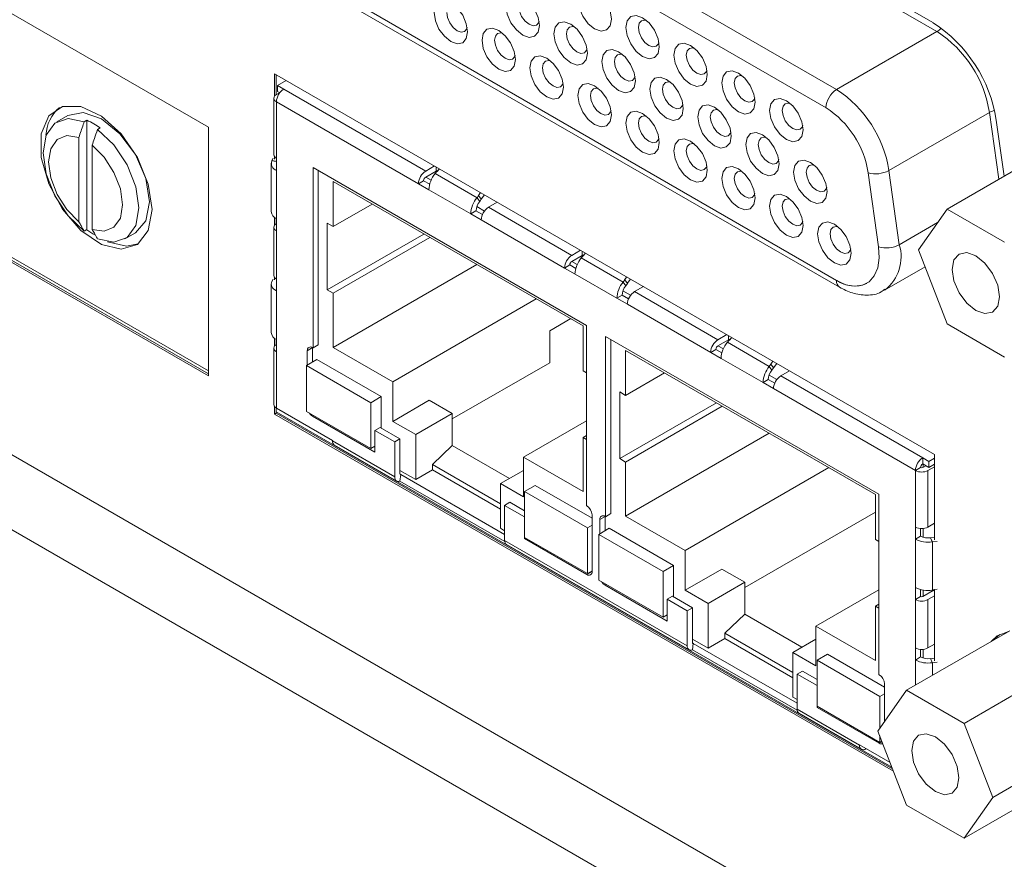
# Model space of a CAD drawing. Header units: inches. Extents: x 0.5 to 21.6, y 0.5 to 16.5.
# Tile 12 of 18: x 14.3 to 15.6, y 9.7 to 10.8. Entities that reach past the tile are written whole.
import ezdxf

# ---------------------------------------------------------------- set-up
doc = ezdxf.new("R2010")
doc.units = ezdxf.units.IN
doc.header["$MEASUREMENT"] = 0

msp = doc.modelspace()

# ---------------------------------------------------------------- linework, layer by layer
at = {"color": 7, "linetype": 'Continuous', "lineweight": 15}
for p, q in [((15.4981, 10.8002), (14.5757, 11.3327)), ((15.5029, 10.7886), (14.6036, 11.3078)), ((15.3693, 10.7115), (14.47, 11.2307)), ((14.4561, 11.2066), (15.3554, 10.6874)), ((14.534, 10.6616), (13.9159, 11.0184)), ((15.3692, 10.4576), (14.4422, 10.9928)), ((14.4425, 10.9929), (15.3695, 10.4577)), ((14.4463, 10.9837), (15.3733, 10.4486)), ((15.5029, 10.7886), (15.3693, 10.7115)), ((15.4998, 10.226), (14.6221, 10.7326)), ((14.6221, 10.7326), (14.6221, 10.7028)), ((14.6242, 10.7047), (14.6242, 10.7314)), ((14.626, 10.717), (14.6376, 10.7237)), ((14.626, 10.717), (14.6343, 10.7121)), ((14.626, 10.7089), (14.626, 10.717)), ((14.6343, 10.7121), (14.8231, 10.6032)), ((14.6211, 10.7001), (14.6211, 10.6249)), ((14.6288, 10.7073), (14.6246, 10.7049)), ((14.626, 10.7089), (14.629, 10.7072)), ((13.9159, 10.6876), (14.534, 10.3308)), ((14.534, 10.3332), (13.9181, 10.6888)), ((14.6246, 10.6953), (14.6246, 10.62)), ((14.8133, 10.5863), (14.6246, 10.6953)), ((14.3469, 10.6769), (14.3327, 10.6688)), ((15.439, 10.6038), (15.5726, 10.681)), ((14.3724, 10.6707), (14.3689, 10.6687)), ((14.3724, 10.6707), (14.3724, 10.5252)), ((14.3901, 10.6605), (14.3866, 10.6585)), ((14.534, 10.3308), (14.534, 10.6616)), ((15.5921, 10.5963), (15.5817, 10.671)), ((14.3618, 10.5358), (14.3618, 10.6479)), ((14.3795, 10.6377), (14.3795, 10.5256)), ((14.6201, 10.6202), (14.6185, 10.617)), ((14.6221, 10.6222), (14.6221, 10.619)), ((14.6242, 10.6202), (14.6242, 10.6203)), ((14.6246, 10.604), (14.6246, 10.62)), ((15.5164, 10.5526), (15.6535, 10.6317)), ((14.6177, 10.6136), (14.6177, 10.5493)), ((14.6185, 10.617), (14.6184, 10.6169)), ((14.6184, 10.6169), (14.6246, 10.616)), ((14.6185, 10.617), (14.6234, 10.6162)), ((14.6732, 10.6078), (15.0367, 10.3979)), ((14.6732, 10.3679), (14.6732, 10.6078)), ((14.8347, 10.6099), (14.8231, 10.6032)), ((14.837, 10.6032), (14.837, 10.6086)), ((14.8381, 10.6025), (14.8413, 10.6061)), ((14.6246, 10.604), (14.6246, 10.5397)), ((14.6801, 10.372), (14.6801, 10.6037)), ((14.837, 10.6032), (14.8231, 10.5951)), ((14.8231, 10.5951), (14.8302, 10.591)), ((14.8356, 10.5998), (14.838, 10.6025)), ((14.8356, 10.5998), (14.8913, 10.5677)), ((14.8402, 10.6049), (14.837, 10.6032)), ((14.838, 10.6025), (14.8381, 10.6025)), ((15.4113, 10.6009), (15.4252, 10.5023)), ((15.4528, 10.5052), (15.439, 10.6038)), ((14.6999, 10.5891), (15.0323, 10.3972)), ((14.6999, 10.5293), (14.6999, 10.5891)), ((14.8203, 10.5903), (14.8133, 10.5863)), ((14.8133, 10.5863), (14.8272, 10.5783)), ((14.8203, 10.5903), (14.8283, 10.5857)), ((14.8829, 10.5461), (14.8272, 10.5783)), ((14.8934, 10.5705), (14.8913, 10.5677)), ((14.8913, 10.5677), (14.8948, 10.5627)), ((14.8961, 10.5745), (14.8933, 10.5706)), ((14.8933, 10.5706), (14.8934, 10.5705)), ((14.8969, 10.5656), (14.8934, 10.5705)), ((14.8968, 10.5657), (14.9011, 10.5716)), ((14.7517, 10.5592), (14.6999, 10.5293)), ((14.891, 10.5559), (14.9012, 10.55)), ((14.8948, 10.5627), (14.8969, 10.5656)), ((14.9066, 10.555), (14.9182, 10.5617)), ((14.9066, 10.555), (15.0174, 10.491)), ((13.7109, 10.5499), (16.644, 8.8567)), ((14.6221, 10.5414), (14.6221, 10.5311)), ((14.8899, 10.5501), (14.8829, 10.5461)), ((14.8829, 10.5461), (14.8968, 10.5381)), ((14.8899, 10.5501), (14.8984, 10.5452)), ((15.5164, 10.5526), (15.4783, 10.4983)), ((15.5928, 10.5085), (15.5164, 10.5526)), ((14.6211, 10.5284), (14.6211, 10.4641)), ((14.6242, 10.533), (14.6242, 10.5399)), ((14.6246, 10.5236), (14.6246, 10.5397)), ((14.6921, 10.5338), (14.6999, 10.5293)), ((14.6921, 10.4451), (14.6921, 10.5338)), ((15.0076, 10.4741), (14.8968, 10.5381)), ((14.3724, 10.5252), (14.3689, 10.5231)), ((14.4227, 10.5129), (14.4369, 10.521)), ((14.6246, 10.5236), (14.6246, 10.4593)), ((14.8207, 10.5193), (14.6921, 10.4451)), ((14.6999, 10.4406), (14.8285, 10.5148)), ((14.2328, 10.5112), (14.534, 10.3373)), ((16.7253, 8.7101), (13.6282, 10.4981)), ((15.029, 10.4977), (15.0174, 10.491)), ((15.0313, 10.491), (15.0174, 10.483)), ((15.0299, 10.4876), (15.0323, 10.4904)), ((15.0313, 10.491), (15.0313, 10.4964)), ((15.0345, 10.4927), (15.0313, 10.491)), ((15.0323, 10.4904), (15.0324, 10.4903)), ((15.0324, 10.4903), (15.0356, 10.4939)), ((15.4783, 10.4983), (15.5164, 10.3999)), ((14.8909, 10.4788), (14.6999, 10.3686)), ((15.0146, 10.4782), (15.0076, 10.4741)), ((15.0146, 10.4782), (15.0226, 10.4735)), ((15.0174, 10.483), (15.0246, 10.4788)), ((15.0299, 10.4876), (15.0856, 10.4555)), ((15.4332, 10.4446), (15.487, 10.4757)), ((15.0076, 10.4741), (15.0216, 10.4661)), ((15.0772, 10.434), (15.0216, 10.4661)), ((15.0904, 10.4623), (15.0876, 10.4585)), ((14.6177, 10.4529), (14.6177, 10.3886)), ((14.6201, 10.4595), (14.6185, 10.4562)), ((14.6221, 10.4614), (14.6221, 10.4583)), ((14.6242, 10.4595), (14.6242, 10.4595)), ((14.6246, 10.4437), (14.6246, 10.4593)), ((15.0877, 10.4584), (15.0856, 10.4555)), ((15.0856, 10.4555), (15.0891, 10.4505)), ((15.0876, 10.4585), (15.0877, 10.4584)), ((15.0912, 10.4534), (15.0877, 10.4584)), ((15.0912, 10.4534), (15.0891, 10.4505)), ((15.0955, 10.4594), (15.0911, 10.4536)), ((15.1009, 10.4428), (15.1125, 10.4495)), ((15.3695, 10.4577), (15.3692, 10.4576)), ((14.6246, 10.4437), (14.6246, 10.3789)), ((14.6999, 10.4406), (14.6921, 10.4451)), ((14.6999, 10.3686), (14.6999, 10.4406)), ((15.0842, 10.438), (15.0772, 10.434)), ((15.0842, 10.438), (15.0928, 10.433)), ((15.0853, 10.4438), (15.0955, 10.4379)), ((15.1009, 10.4428), (15.2117, 10.3788)), ((14.9701, 10.4331), (14.7791, 10.3229)), ((15.0772, 10.434), (15.0912, 10.4259)), ((15.202, 10.362), (15.0912, 10.4259)), ((15.0158, 10.4068), (14.9879, 10.3907)), ((15.0323, 10.3972), (15.0323, 10.3374)), ((15.0367, 10.3979), (15.0367, 10.158)), ((15.5164, 10.3999), (15.5928, 10.3558)), ((14.9879, 10.3907), (14.9879, 10.3482)), ((15.0621, 10.3832), (15.4256, 10.1734)), ((15.0621, 10.1434), (15.0621, 10.3832)), ((15.2233, 10.3856), (15.2117, 10.3788)), ((15.2256, 10.3788), (15.2256, 10.3842)), ((14.6221, 10.3806), (14.6221, 10.3704)), ((14.6242, 10.3723), (14.6242, 10.3792)), ((14.6246, 10.3629), (14.6246, 10.3789)), ((14.6732, 10.3679), (14.6801, 10.372)), ((15.069, 10.1474), (15.069, 10.3792)), ((15.2256, 10.3788), (15.2117, 10.3708)), ((15.2117, 10.3708), (15.2189, 10.3667)), ((15.2266, 10.3782), (15.2242, 10.3754)), ((15.2242, 10.3754), (15.2799, 10.3433)), ((15.2288, 10.3805), (15.2256, 10.3788)), ((15.2266, 10.3782), (15.2268, 10.3781)), ((15.2268, 10.3781), (15.2299, 10.3818)), ((14.6211, 10.3677), (14.6211, 10.2925)), ((14.6246, 10.3629), (14.6246, 10.2876)), ((14.6726, 10.3683), (14.6656, 10.3642)), ((14.6656, 10.3451), (14.6656, 10.3642)), ((14.6732, 10.3679), (14.6726, 10.3683)), ((14.6726, 10.3683), (14.6726, 10.3491)), ((14.7791, 10.3229), (14.6999, 10.3686)), ((15.0888, 10.3646), (15.4212, 10.1727)), ((15.0888, 10.3048), (15.0888, 10.3646)), ((15.2089, 10.366), (15.202, 10.362)), ((15.202, 10.362), (15.2159, 10.3539)), ((15.2089, 10.366), (15.2169, 10.3613)), ((14.6783, 10.3524), (14.6644, 10.3444)), ((14.6644, 10.2833), (14.6644, 10.3444)), ((14.6644, 10.3444), (14.7499, 10.295)), ((14.6783, 10.3524), (14.7638, 10.3031)), ((14.8584, 10.2735), (14.9879, 10.3482)), ((15.2716, 10.3218), (15.2159, 10.3539)), ((15.2821, 10.3462), (15.2799, 10.3433)), ((15.2848, 10.3501), (15.2819, 10.3463)), ((15.2819, 10.3463), (15.2821, 10.3462)), ((15.2855, 10.3412), (15.2821, 10.3462)), ((15.2854, 10.3414), (15.2898, 10.3472)), ((15.0323, 10.3374), (15.0367, 10.3349)), ((15.1406, 10.3347), (15.0888, 10.3048)), ((15.2796, 10.3316), (15.2899, 10.3257)), ((15.2799, 10.3433), (15.2834, 10.3384)), ((15.2834, 10.3384), (15.2855, 10.3412)), ((15.2952, 10.3306), (15.3069, 10.3373)), ((14.7791, 10.2701), (14.7791, 10.3229)), ((15.2785, 10.3258), (15.2716, 10.3218)), ((15.2716, 10.3218), (15.2855, 10.3137)), ((15.2785, 10.3258), (15.2871, 10.3209)), ((15.2952, 10.3306), (15.484, 10.2217)), ((15.081, 10.3093), (15.0888, 10.3048)), ((15.081, 10.2206), (15.081, 10.3093)), ((15.4742, 10.2048), (15.2855, 10.3137)), ((14.7638, 10.3031), (14.7499, 10.295)), ((14.7499, 10.295), (14.7499, 10.234)), ((14.7638, 10.3031), (14.7638, 10.2613)), ((14.8278, 10.2983), (14.7791, 10.2701)), ((14.8278, 10.2983), (14.8584, 10.2806)), ((15.2096, 10.2948), (15.081, 10.2206)), ((14.6221, 10.2897), (14.6221, 10.2799)), ((14.6242, 10.2811), (14.6221, 10.2799)), ((14.6221, 10.2799), (15.4451, 9.8048)), ((14.6242, 10.2811), (14.6242, 10.2879)), ((14.6242, 10.2827), (15.4431, 9.81)), ((15.4439, 9.808), (14.6242, 10.2811)), ((14.6989, 10.2447), (14.6246, 10.2876)), ((14.6644, 10.2833), (14.7499, 10.234)), ((14.8097, 10.2525), (14.8584, 10.2806)), ((14.8584, 10.2806), (14.8584, 10.2381)), ((15.0888, 10.2161), (15.2174, 10.2903)), ((14.7554, 10.2291), (14.6726, 10.277)), ((14.8097, 10.2525), (14.7791, 10.2701)), ((14.9531, 10.2224), (15.0367, 10.2707)), ((14.7624, 10.2621), (14.7554, 10.2581)), ((14.7554, 10.2581), (14.7554, 10.2291)), ((14.7554, 10.2581), (14.7819, 10.2428)), ((14.7888, 10.2468), (14.7624, 10.2621)), ((14.8097, 10.193), (14.8097, 10.2525)), ((15.2798, 10.2543), (15.0888, 10.1441)), ((14.6989, 10.2441), (14.6989, 10.2447)), ((14.6989, 10.2441), (14.7819, 10.1962)), ((14.7819, 10.2428), (14.7888, 10.2468)), ((14.7819, 10.2428), (14.7819, 10.1962)), ((14.7888, 10.2002), (14.7888, 10.2468)), ((15.0367, 10.2513), (15.0323, 10.2487)), ((15.0323, 10.2487), (15.0323, 10.1767)), ((15.0367, 10.2461), (15.0323, 10.2487)), ((14.7014, 10.2387), (14.7843, 10.1908)), ((14.7554, 10.2372), (14.7499, 10.234)), ((14.7554, 10.2372), (14.7554, 10.2372)), ((14.8584, 10.2381), (14.832, 10.213)), ((14.9344, 10.1943), (14.8584, 10.2381)), ((14.9531, 10.2224), (14.9531, 10.1697)), ((15.0323, 10.1767), (14.9531, 10.2224)), ((15.0888, 10.2161), (15.081, 10.2206)), ((15.0888, 10.1441), (15.0888, 10.2161)), ((15.484, 10.2217), (15.484, 10.2136)), ((15.4923, 10.2168), (15.484, 10.2217)), ((15.4923, 10.2088), (15.484, 10.2136)), ((15.4847, 10.2092), (15.4847, 10.2132)), ((15.4998, 10.2211), (15.4923, 10.2168)), ((15.4923, 10.2168), (15.4923, 10.2088)), ((15.4923, 10.2088), (15.4998, 10.2131)), ((15.4998, 10.1124), (15.4998, 10.226)), ((14.8097, 10.193), (14.7888, 10.205)), ((14.832, 10.2058), (14.8097, 10.193)), ((14.9225, 10.1607), (14.832, 10.213)), ((14.832, 10.213), (14.832, 10.2058)), ((14.9225, 10.1536), (14.832, 10.2058)), ((14.9531, 10.205), (14.9225, 10.1874)), ((15.359, 10.2086), (15.168, 10.0983)), ((15.4742, 10.2048), (15.4812, 10.2088)), ((15.4742, 10.1296), (15.4742, 10.2048)), ((15.4881, 10.2112), (15.484, 10.2088)), ((15.4909, 10.2048), (15.4998, 10.2099)), ((15.4909, 10.2048), (15.4909, 10.1296)), ((14.7888, 10.1907), (14.79, 10.1993)), ((14.7888, 10.1907), (14.9281, 10.1103)), ((14.79, 10.1993), (14.928, 10.1196)), ((14.9225, 10.1874), (14.9225, 10.1279)), ((14.9531, 10.1697), (14.9225, 10.1874)), ((14.9684, 10.185), (14.9545, 10.1769)), ((14.9545, 10.1769), (15.038, 10.1287)), ((14.9545, 10.1158), (14.9545, 10.1769)), ((14.9684, 10.185), (15.0443, 10.1412)), ((14.928, 10.1584), (14.935, 10.1625)), ((14.9545, 10.1512), (14.935, 10.1625)), ((15.4212, 10.1727), (15.4212, 10.1129)), ((15.4256, 10.1734), (15.4256, 9.9335)), ((14.928, 10.1118), (14.928, 10.1584)), ((14.9545, 10.1432), (14.928, 10.1584)), ((15.0367, 10.158), (15.0373, 10.1577)), ((15.2473, 10.049), (15.4212, 10.1494)), ((15.0443, 10.1457), (15.0443, 10.0704)), ((15.0615, 10.1437), (15.0546, 10.1397)), ((15.0546, 10.1206), (15.0546, 10.1397)), ((15.0621, 10.1434), (15.0615, 10.1437)), ((15.0615, 10.1246), (15.0615, 10.1437)), ((15.069, 10.1474), (15.0621, 10.1434)), ((15.168, 10.0983), (15.0888, 10.1441)), ((15.4998, 10.1347), (15.4909, 10.1296)), ((14.928, 10.1247), (14.9225, 10.1279)), ((15.0443, 10.1323), (15.038, 10.1287)), ((15.038, 10.1287), (15.038, 10.0676)), ((15.0672, 10.1279), (15.0533, 10.1199)), ((15.0672, 10.1279), (15.1527, 10.0786)), ((15.4742, 10.1296), (15.4742, 10.1135)), ((15.4812, 10.1175), (15.4812, 10.1276)), ((15.4847, 10.116), (15.4847, 10.1277)), ((14.928, 10.1118), (15.1708, 9.9717)), ((15.038, 10.0676), (14.9545, 10.1158)), ((14.9545, 10.1142), (14.9545, 10.1158)), ((14.9545, 10.1142), (14.9559, 10.115)), ((15.0373, 10.0664), (14.9545, 10.1142)), ((15.0533, 10.0588), (15.0533, 10.1199)), ((15.0533, 10.1199), (15.1388, 10.0705)), ((15.4212, 10.1129), (15.4256, 10.1103)), ((15.4742, 10.1135), (15.4812, 10.1175)), ((15.4742, 10.0492), (15.4742, 10.1135)), ((15.4943, 10.1154), (15.4966, 10.1099)), ((15.4945, 10.1153), (15.4943, 10.1152)), ((15.4998, 10.1159), (15.4945, 10.1153)), ((15.497, 10.1098), (15.4945, 10.1153)), ((15.4966, 10.1099), (15.4966, 10.1097)), ((15.4966, 10.1097), (15.497, 10.1098)), ((15.503, 10.1105), (15.497, 10.1098)), ((15.497, 10.1098), (15.497, 10.0459)), ((14.9305, 10.1064), (15.1732, 9.9663)), ((15.168, 10.0456), (15.168, 10.0983)), ((15.0373, 10.0664), (15.0443, 10.0704)), ((15.038, 10.0676), (15.0443, 10.0713)), ((15.0443, 10.0704), (15.0436, 10.0708)), ((15.1527, 10.0786), (15.1388, 10.0705)), ((15.1388, 10.0705), (15.1388, 10.0095)), ((15.1527, 10.0786), (15.1527, 10.0368)), ((15.2167, 10.0737), (15.168, 10.0456)), ((15.2167, 10.0737), (15.2473, 10.0561)), ((15.0533, 10.0588), (15.1388, 10.0095)), ((15.1986, 10.0279), (15.2473, 10.0561)), ((15.2473, 10.0561), (15.2473, 10.0136)), ((15.1443, 10.0046), (15.0615, 10.0524)), ((15.1986, 10.0279), (15.168, 10.0456)), ((15.342, 9.9979), (15.4256, 10.0462)), ((15.4742, 10.0492), (15.4742, 10.0331)), ((15.4812, 10.0371), (15.4812, 10.0464)), ((15.4979, 10.0452), (15.484, 10.0371)), ((15.4847, 10.0375), (15.4847, 10.0457)), ((15.497, 10.0459), (15.4966, 10.0458)), ((15.4966, 10.0458), (15.4966, 10.0456)), ((15.497, 10.0459), (15.503, 10.047)), ((15.4998, 10.0464), (15.4979, 10.0452)), ((15.4998, 10.0441), (15.4979, 10.0452)), ((15.4998, 9.9517), (15.4998, 10.0464)), ((15.1513, 10.0376), (15.1443, 10.0336)), ((15.1443, 10.0336), (15.1443, 10.0046)), ((15.1443, 10.0336), (15.1708, 10.0183)), ((15.1777, 10.0223), (15.1513, 10.0376)), ((15.4742, 10.0331), (15.4812, 10.0371)), ((15.4742, 9.9688), (15.4742, 10.0331)), ((15.4909, 10.0331), (15.4998, 10.0382)), ((15.4909, 10.0331), (15.4909, 9.9688)), ((15.1708, 10.0183), (15.1777, 10.0223)), ((15.1708, 10.0183), (15.1708, 9.9717)), ((15.1777, 9.9757), (15.1777, 10.0223)), ((15.1986, 9.9685), (15.1986, 10.0279)), ((15.4256, 10.0268), (15.4212, 10.0242)), ((15.4212, 10.0242), (15.4212, 9.9522)), ((15.4256, 10.0216), (15.4212, 10.0242)), ((15.1443, 10.0127), (15.1388, 10.0095)), ((15.1443, 10.0127), (15.1443, 10.0127)), ((15.2473, 10.0136), (15.2209, 9.9884)), ((15.3233, 9.9698), (15.2473, 10.0136)), ((15.342, 9.9979), (15.342, 9.9452)), ((15.4212, 9.9522), (15.342, 9.9979)), ((15.4626, 9.9125), (15.5997, 9.9916)), ((15.1986, 9.9685), (15.1777, 9.9805)), ((15.2209, 9.9813), (15.1986, 9.9685)), ((15.3114, 9.9362), (15.2209, 9.9884)), ((15.2209, 9.9884), (15.2209, 9.9813)), ((15.3114, 9.9291), (15.2209, 9.9813)), ((15.342, 9.9805), (15.3114, 9.9629)), ((15.5774, 9.9787), (15.5864, 9.9868)), ((15.1777, 9.9662), (15.1789, 9.9748)), ((15.1777, 9.9662), (15.317, 9.8858)), ((15.1789, 9.9748), (15.3169, 9.8951)), ((15.4742, 9.9688), (15.4742, 9.9527)), ((15.4812, 9.9568), (15.4812, 9.9669)), ((15.4847, 9.9553), (15.4847, 9.9669)), ((15.4998, 9.9739), (15.4909, 9.9688)), ((15.3114, 9.9629), (15.3114, 9.9034)), ((15.342, 9.9452), (15.3114, 9.9629)), ((15.3573, 9.9605), (15.3434, 9.9524)), ((15.3434, 9.8913), (15.3434, 9.9524)), ((15.3434, 9.9524), (15.4269, 9.9042)), ((15.3573, 9.9605), (15.4332, 9.9167)), ((15.4742, 9.9527), (15.4812, 9.9568)), ((15.4943, 9.9547), (15.4966, 9.9492)), ((15.4945, 9.9545), (15.4943, 9.9545)), ((15.4998, 9.9552), (15.4945, 9.9545)), ((15.497, 9.949), (15.4945, 9.9545)), ((15.4966, 9.9492), (15.4966, 9.949)), ((15.4966, 9.949), (15.497, 9.949)), ((15.503, 9.9498), (15.497, 9.949)), ((15.5389, 9.8684), (15.676, 9.9475)), ((15.3169, 9.9339), (15.3239, 9.9379)), ((15.3169, 9.8873), (15.3169, 9.9339)), ((15.3434, 9.9187), (15.3169, 9.9339)), ((15.3434, 9.9267), (15.3239, 9.9379)), ((15.4256, 9.9335), (15.4262, 9.9332)), ((15.4626, 9.9125), (15.4244, 9.8582)), ((15.4332, 9.9212), (15.4332, 9.8706)), ((15.5389, 9.8684), (15.4626, 9.9125)), ((15.3169, 9.9002), (15.3114, 9.9034)), ((15.4332, 9.9078), (15.4269, 9.9042)), ((15.4269, 9.9042), (15.4269, 9.8617)), ((15.3169, 9.8873), (15.3999, 9.8394)), ((15.4269, 9.8431), (15.3434, 9.8913)), ((15.3434, 9.8897), (15.3434, 9.8913)), ((15.3434, 9.8897), (15.3448, 9.8905)), ((15.4262, 9.8419), (15.3434, 9.8897)), ((15.3194, 9.8819), (15.4023, 9.834)), ((15.5771, 9.77), (15.5389, 9.8684)), ((15.4244, 9.8582), (15.4626, 9.7598)), ((15.4269, 9.8518), (15.4269, 9.8431)), ((15.3999, 9.8401), (15.4405, 9.8166)), ((15.3999, 9.8401), (15.3999, 9.8394)), ((15.4082, 9.8346), (15.4088, 9.8349)), ((15.4269, 9.8431), (15.4296, 9.8447)), ((15.5771, 9.77), (15.6443, 9.8088)), ((15.5389, 9.7157), (15.6478, 9.7786)), ((15.5389, 9.7157), (15.5771, 9.77)), ((15.4626, 9.7598), (15.5389, 9.7157))]:
    msp.add_line(p, q, dxfattribs=at)
at = {"color": 8, "linetype": 'Continuous', "lineweight": 15}
for p, q in [((15.585, 10.5922), (15.5726, 10.681)), ((15.5038, 10.5346), (15.4528, 10.5052)), ((14.674, 10.2778), (14.6726, 10.277)), ((14.7888, 10.2002), (14.7902, 10.1994)), ((15.0629, 10.0533), (15.0615, 10.0524)), ((15.1777, 9.9757), (15.1791, 9.9749)), ((15.4742, 9.9192), (15.4742, 9.9527)), ((15.497, 9.949), (15.497, 9.9324)), ((15.4262, 9.8419), (15.4299, 9.844))]:
    msp.add_line(p, q, dxfattribs=at)
at = {"color": 7, "linetype": 'Continuous', "lineweight": 15, "flags": 128}
for points in [[(15.0254, 10.8309), (15.0271, 10.8398), (15.032, 10.8454), (15.0392, 10.8468), (15.0477, 10.8438), (15.0562, 10.8369), (15.0635, 10.8272), (15.0683, 10.8161), (15.07, 10.8052), (15.0683, 10.7964), (15.0635, 10.7908), (15.0562, 10.7894), (15.0477, 10.7924), (15.0392, 10.7992), (15.032, 10.809), (15.0271, 10.8201), (15.0254, 10.8309)], [(14.8342, 10.814), (14.8359, 10.8229), (14.8407, 10.8285), (14.8479, 10.8299), (14.8565, 10.8269), (14.865, 10.82), (14.8722, 10.8103), (14.877, 10.7992), (14.8787, 10.7883), (14.877, 10.7795), (14.8722, 10.7739), (14.865, 10.7725), (14.8565, 10.7755), (14.8479, 10.7824), (14.8407, 10.7921), (14.8359, 10.8032), (14.8342, 10.814)], [(14.9298, 10.8225), (14.9315, 10.8314), (14.9363, 10.8369), (14.9436, 10.8383), (14.9521, 10.8354), (14.9606, 10.8285), (14.9678, 10.8187), (14.9727, 10.8076), (14.9743, 10.7968), (14.9727, 10.7879), (14.9678, 10.7824), (14.9606, 10.781), (14.9521, 10.7839), (14.9436, 10.7908), (14.9363, 10.8005), (14.9315, 10.8117), (14.9298, 10.8225)], [(14.9465, 10.8225), (14.9476, 10.8157), (14.9506, 10.8088), (14.9551, 10.8027), (14.9604, 10.7984), (14.9658, 10.7965), (14.9703, 10.7974), (14.9733, 10.8009), (14.9739, 10.8025)], [(14.8509, 10.814), (14.8519, 10.8073), (14.855, 10.8003), (14.8595, 10.7942), (14.8648, 10.7899), (14.8701, 10.7881), (14.8746, 10.789), (14.8777, 10.7924), (14.8782, 10.794)], [(15.0892, 10.7941), (15.0909, 10.803), (15.0957, 10.8086), (15.1029, 10.81), (15.1115, 10.807), (15.12, 10.8001), (15.1272, 10.7904), (15.132, 10.7792), (15.1337, 10.7684), (15.132, 10.7596), (15.1272, 10.754), (15.12, 10.7526), (15.1115, 10.7556), (15.1029, 10.7624), (15.0957, 10.7722), (15.0909, 10.7833), (15.0892, 10.7941)], [(15.1161, 10.8037), (15.1145, 10.804), (15.11, 10.8032), (15.1069, 10.7997), (15.1059, 10.7941)], [(14.8979, 10.7772), (14.8996, 10.7861), (14.9045, 10.7917), (14.9117, 10.7931), (14.9202, 10.7901), (14.9287, 10.7832), (14.9359, 10.7735), (14.9408, 10.7624), (14.9425, 10.7515), (14.9408, 10.7427), (14.9359, 10.7371), (14.9287, 10.7357), (14.9202, 10.7387), (14.9117, 10.7455), (14.9045, 10.7553), (14.8996, 10.7664), (14.8979, 10.7772)], [(14.9936, 10.7857), (14.9953, 10.7946), (15.0001, 10.8001), (15.0073, 10.8015), (15.0158, 10.7986), (15.0244, 10.7917), (15.0316, 10.7819), (15.0364, 10.7708), (15.0381, 10.76), (15.0364, 10.7511), (15.0316, 10.7456), (15.0244, 10.7442), (15.0158, 10.7471), (15.0073, 10.754), (15.0001, 10.7637), (14.9953, 10.7749), (14.9936, 10.7857)], [(15.0205, 10.7953), (15.0189, 10.7956), (15.0143, 10.7947), (15.0113, 10.7912), (15.0103, 10.7857)], [(15.1059, 10.7941), (15.1069, 10.7874), (15.11, 10.7804), (15.1145, 10.7743), (15.1198, 10.77), (15.1251, 10.7682), (15.1296, 10.7691), (15.1327, 10.7725), (15.1332, 10.7741)], [(14.9249, 10.7868), (14.9232, 10.7871), (14.9187, 10.7863), (14.9157, 10.7828), (14.9146, 10.7772)], [(14.9146, 10.7772), (14.9157, 10.7705), (14.9187, 10.7635), (14.9232, 10.7574), (14.9286, 10.7531), (14.9339, 10.7513), (14.9384, 10.7522), (14.9414, 10.7556), (14.942, 10.7572)], [(15.0103, 10.7857), (15.0113, 10.7789), (15.0143, 10.772), (15.0189, 10.7659), (15.0242, 10.7616), (15.0295, 10.7597), (15.034, 10.7606), (15.037, 10.7641), (15.0376, 10.7657)], [(15.0573, 10.7489), (15.059, 10.7578), (15.0638, 10.7633), (15.0711, 10.7647), (15.0796, 10.7618), (15.0881, 10.7549), (15.0953, 10.7451), (15.1002, 10.734), (15.1018, 10.7232), (15.1002, 10.7143), (15.0953, 10.7088), (15.0881, 10.7074), (15.0796, 10.7103), (15.0711, 10.7172), (15.0638, 10.7269), (15.059, 10.7381), (15.0573, 10.7489)], [(15.1529, 10.7573), (15.1546, 10.7662), (15.1595, 10.7718), (15.1667, 10.7732), (15.1752, 10.7702), (15.1837, 10.7633), (15.191, 10.7536), (15.1958, 10.7424), (15.1975, 10.7316), (15.1958, 10.7228), (15.191, 10.7172), (15.1837, 10.7158), (15.1752, 10.7188), (15.1667, 10.7256), (15.1595, 10.7354), (15.1546, 10.7465), (15.1529, 10.7573)], [(15.1799, 10.7669), (15.1782, 10.7672), (15.1737, 10.7664), (15.1707, 10.7629), (15.1696, 10.7573)], [(14.9617, 10.7404), (14.9634, 10.7493), (14.9682, 10.7549), (14.9754, 10.7563), (14.984, 10.7533), (14.9925, 10.7464), (14.9997, 10.7367), (15.0045, 10.7256), (15.0062, 10.7147), (15.0045, 10.7059), (14.9997, 10.7003), (14.9925, 10.6989), (14.984, 10.7019), (14.9754, 10.7087), (14.9682, 10.7185), (14.9634, 10.7296), (14.9617, 10.7404)], [(14.9886, 10.75), (14.987, 10.7503), (14.9825, 10.7495), (14.9794, 10.746), (14.9784, 10.7404)], [(15.0843, 10.7585), (15.0826, 10.7588), (15.0781, 10.7579), (15.0751, 10.7544), (15.074, 10.7489)], [(15.1696, 10.7573), (15.1707, 10.7506), (15.1737, 10.7436), (15.1782, 10.7375), (15.1836, 10.7332), (15.1889, 10.7314), (15.1934, 10.7323), (15.1964, 10.7357), (15.197, 10.7373)], [(14.9784, 10.7404), (14.9794, 10.7337), (14.9825, 10.7267), (14.987, 10.7206), (14.9923, 10.7163), (14.9976, 10.7145), (15.0021, 10.7154), (15.0052, 10.7188), (15.0057, 10.7204)], [(15.074, 10.7489), (15.0751, 10.7421), (15.0781, 10.7352), (15.0826, 10.7291), (15.0879, 10.7248), (15.0933, 10.7229), (15.0978, 10.7238), (15.1008, 10.7273), (15.1014, 10.7289)], [(15.1211, 10.7121), (15.1228, 10.721), (15.1276, 10.7265), (15.1348, 10.7279), (15.1433, 10.7249), (15.1519, 10.7181), (15.1591, 10.7083), (15.1639, 10.6972), (15.1656, 10.6864), (15.1639, 10.6775), (15.1591, 10.672), (15.1519, 10.6706), (15.1433, 10.6735), (15.1348, 10.6804), (15.1276, 10.6901), (15.1228, 10.7013), (15.1211, 10.7121)], [(15.2167, 10.7205), (15.2184, 10.7294), (15.2232, 10.735), (15.2304, 10.7364), (15.239, 10.7334), (15.2475, 10.7265), (15.2547, 10.7168), (15.2595, 10.7056), (15.2612, 10.6948), (15.2595, 10.686), (15.2547, 10.6804), (15.2475, 10.679), (15.239, 10.682), (15.2304, 10.6888), (15.2232, 10.6986), (15.2184, 10.7097), (15.2167, 10.7205)], [(15.2436, 10.7301), (15.242, 10.7304), (15.2375, 10.7295), (15.2344, 10.7261), (15.2334, 10.7205)], [(15.0254, 10.7036), (15.0271, 10.7125), (15.032, 10.7181), (15.0392, 10.7195), (15.0477, 10.7165), (15.0562, 10.7096), (15.0635, 10.6999), (15.0683, 10.6887), (15.07, 10.6779), (15.0683, 10.6691), (15.0635, 10.6635), (15.0562, 10.6621), (15.0477, 10.6651), (15.0392, 10.6719), (15.032, 10.6817), (15.0271, 10.6928), (15.0254, 10.7036)], [(15.0524, 10.7132), (15.0507, 10.7135), (15.0462, 10.7127), (15.0432, 10.7092), (15.0421, 10.7036)], [(15.148, 10.7217), (15.1464, 10.722), (15.1418, 10.7211), (15.1388, 10.7176), (15.1378, 10.7121)], [(15.1378, 10.7121), (15.1388, 10.7053), (15.1418, 10.6984), (15.1464, 10.6923), (15.1517, 10.688), (15.157, 10.6861), (15.1615, 10.687), (15.1645, 10.6905), (15.1651, 10.6921)], [(15.2334, 10.7205), (15.2344, 10.7138), (15.2375, 10.7068), (15.242, 10.7007), (15.2473, 10.6964), (15.2526, 10.6946), (15.2572, 10.6955), (15.2602, 10.6989), (15.2607, 10.7005)], [(15.0421, 10.7036), (15.0432, 10.6969), (15.0462, 10.6899), (15.0507, 10.6838), (15.0561, 10.6795), (15.0614, 10.6777), (15.0659, 10.6786), (15.0689, 10.682), (15.0695, 10.6836)], [(15.2804, 10.6837), (15.2821, 10.6926), (15.287, 10.6982), (15.2942, 10.6996), (15.3027, 10.6966), (15.3112, 10.6897), (15.3185, 10.68), (15.3233, 10.6688), (15.325, 10.658), (15.3233, 10.6492), (15.3185, 10.6436), (15.3112, 10.6422), (15.3027, 10.6452), (15.2942, 10.652), (15.287, 10.6618), (15.2821, 10.6729), (15.2804, 10.6837)], [(14.4591, 10.552), (14.454, 10.5859), (14.4397, 10.621), (14.4179, 10.6525), (14.3917, 10.6763), (14.3645, 10.6891), (14.3401, 10.6892), (14.3217, 10.6765), (14.3118, 10.6528), (14.3118, 10.6213), (14.3217, 10.5862), (14.3401, 10.5523), (14.3645, 10.5242), (14.3917, 10.5056), (14.4179, 10.4991), (14.4397, 10.5055), (14.454, 10.524), (14.4591, 10.552)], [(15.1848, 10.6753), (15.1865, 10.6841), (15.1913, 10.6897), (15.1986, 10.6911), (15.2071, 10.6881), (15.2156, 10.6813), (15.2228, 10.6715), (15.2277, 10.6604), (15.2294, 10.6496), (15.2277, 10.6407), (15.2228, 10.6352), (15.2156, 10.6337), (15.2071, 10.6367), (15.1986, 10.6436), (15.1913, 10.6533), (15.1865, 10.6645), (15.1848, 10.6753)], [(15.2118, 10.6849), (15.2101, 10.6852), (15.2056, 10.6843), (15.2026, 10.6808), (15.2015, 10.6753)], [(15.3074, 10.6933), (15.3057, 10.6936), (15.3012, 10.6927), (15.2982, 10.6893), (15.2971, 10.6837)], [(14.3689, 10.5231), (14.3474, 10.5438), (14.3297, 10.5703), (14.3181, 10.5995), (14.3141, 10.6276), (14.3181, 10.651), (14.3297, 10.6668), (14.3474, 10.6729), (14.3689, 10.6687)], [(14.3469, 10.6769), (14.3675, 10.6809), (14.3919, 10.6725), (14.4162, 10.6528), (14.4369, 10.625), (14.4507, 10.5932), (14.4555, 10.5622), (14.4507, 10.5369), (14.4369, 10.521), (14.4369, 10.521)], [(15.0892, 10.6668), (15.0909, 10.6757), (15.0957, 10.6813), (15.1029, 10.6827), (15.1115, 10.6797), (15.12, 10.6728), (15.1272, 10.6631), (15.132, 10.6519), (15.1337, 10.6411), (15.132, 10.6323), (15.1272, 10.6267), (15.12, 10.6253), (15.1115, 10.6283), (15.1029, 10.6351), (15.0957, 10.6449), (15.0909, 10.656), (15.0892, 10.6668)], [(15.1161, 10.6764), (15.1145, 10.6767), (15.11, 10.6759), (15.1069, 10.6724), (15.1059, 10.6668)], [(15.2015, 10.6753), (15.2026, 10.6685), (15.2056, 10.6616), (15.2101, 10.6555), (15.2154, 10.6512), (15.2208, 10.6493), (15.2253, 10.6502), (15.2283, 10.6537), (15.2289, 10.6553)], [(15.2971, 10.6837), (15.2982, 10.677), (15.3012, 10.67), (15.3057, 10.6639), (15.3111, 10.6596), (15.3164, 10.6578), (15.3209, 10.6587), (15.3239, 10.6621), (15.3245, 10.6637)], [(14.3866, 10.6585), (14.4081, 10.6379), (14.4258, 10.6113), (14.4374, 10.5822), (14.4414, 10.5541), (14.4374, 10.5307), (14.4258, 10.5149), (14.4081, 10.5087), (14.3866, 10.5129)], [(15.1059, 10.6668), (15.1069, 10.6601), (15.11, 10.6531), (15.1145, 10.647), (15.1198, 10.6427), (15.1251, 10.6409), (15.1296, 10.6418), (15.1327, 10.6452), (15.1332, 10.6468)], [(14.3618, 10.5358), (14.3458, 10.5519), (14.3328, 10.5721), (14.3243, 10.5941), (14.3213, 10.6152), (14.3243, 10.6329), (14.3328, 10.6451), (14.3458, 10.6503), (14.3618, 10.6479)], [(15.1529, 10.63), (15.1546, 10.6389), (15.1595, 10.6445), (15.1667, 10.6459), (15.1752, 10.6429), (15.1837, 10.636), (15.191, 10.6263), (15.1958, 10.6151), (15.1975, 10.6043), (15.1958, 10.5955), (15.191, 10.5899), (15.1837, 10.5885), (15.1752, 10.5915), (15.1667, 10.5983), (15.1595, 10.6081), (15.1546, 10.6192), (15.1529, 10.63)], [(15.2486, 10.6385), (15.2503, 10.6473), (15.2551, 10.6529), (15.2623, 10.6543), (15.2708, 10.6513), (15.2794, 10.6445), (15.2866, 10.6347), (15.2914, 10.6236), (15.2931, 10.6128), (15.2914, 10.6039), (15.2866, 10.5984), (15.2794, 10.5969), (15.2708, 10.5999), (15.2623, 10.6068), (15.2551, 10.6165), (15.2503, 10.6277), (15.2486, 10.6385)], [(15.2755, 10.6481), (15.2739, 10.6484), (15.2693, 10.6475), (15.2663, 10.644), (15.2653, 10.6385)], [(14.3795, 10.6377), (14.3955, 10.6216), (14.4085, 10.6014), (14.417, 10.5794), (14.42, 10.5583), (14.417, 10.5406), (14.4085, 10.5284), (14.3955, 10.5232), (14.3795, 10.5256)], [(15.1799, 10.6396), (15.1782, 10.6399), (15.1737, 10.639), (15.1707, 10.6356), (15.1696, 10.63)], [(15.2653, 10.6385), (15.2663, 10.6317), (15.2693, 10.6248), (15.2739, 10.6187), (15.2792, 10.6144), (15.2845, 10.6125), (15.289, 10.6134), (15.292, 10.6169), (15.2926, 10.6184)], [(15.1696, 10.63), (15.1707, 10.6233), (15.1737, 10.6163), (15.1782, 10.6102), (15.1836, 10.6059), (15.1889, 10.6041), (15.1934, 10.605), (15.1964, 10.6084), (15.197, 10.61)], [(15.2167, 10.5932), (15.2184, 10.6021), (15.2232, 10.6077), (15.2304, 10.6091), (15.239, 10.6061), (15.2475, 10.5992), (15.2547, 10.5895), (15.2595, 10.5783), (15.2612, 10.5675), (15.2595, 10.5587), (15.2547, 10.5531), (15.2475, 10.5517), (15.239, 10.5547), (15.2304, 10.5615), (15.2232, 10.5713), (15.2184, 10.5824), (15.2167, 10.5932)], [(15.3123, 10.6017), (15.314, 10.6105), (15.3188, 10.6161), (15.3261, 10.6175), (15.3346, 10.6145), (15.3431, 10.6077), (15.3503, 10.5979), (15.3552, 10.5868), (15.3569, 10.576), (15.3552, 10.5671), (15.3503, 10.5615), (15.3431, 10.5601), (15.3346, 10.5631), (15.3261, 10.57), (15.3188, 10.5797), (15.314, 10.5909), (15.3123, 10.6017)], [(15.3393, 10.6113), (15.3376, 10.6116), (15.3331, 10.6107), (15.3301, 10.6072), (15.329, 10.6017)], [(15.2436, 10.6028), (15.242, 10.6031), (15.2375, 10.6022), (15.2344, 10.5988), (15.2334, 10.5932)], [(15.2334, 10.5932), (15.2344, 10.5865), (15.2375, 10.5795), (15.242, 10.5734), (15.2473, 10.5691), (15.2526, 10.5673), (15.2572, 10.5681), (15.2602, 10.5716), (15.2607, 10.5732)], [(15.329, 10.6017), (15.3301, 10.5949), (15.3331, 10.588), (15.3376, 10.5819), (15.3429, 10.5776), (15.3483, 10.5757), (15.3528, 10.5766), (15.3558, 10.5801), (15.3564, 10.5816)], [(15.2804, 10.5564), (15.2821, 10.5653), (15.287, 10.5709), (15.2942, 10.5723), (15.3027, 10.5693), (15.3112, 10.5624), (15.3185, 10.5527), (15.3233, 10.5415), (15.325, 10.5307), (15.3233, 10.5219), (15.3185, 10.5163), (15.3112, 10.5149), (15.3027, 10.5179), (15.2942, 10.5247), (15.287, 10.5345), (15.2821, 10.5456), (15.2804, 10.5564)], [(15.3074, 10.566), (15.3057, 10.5663), (15.3012, 10.5654), (15.2982, 10.562), (15.2971, 10.5564)], [(15.2971, 10.5564), (15.2982, 10.5497), (15.3012, 10.5427), (15.3057, 10.5366), (15.3111, 10.5323), (15.3164, 10.5305), (15.3209, 10.5313), (15.3239, 10.5348), (15.3245, 10.5364)], [(15.3442, 10.5196), (15.3459, 10.5285), (15.3507, 10.534), (15.3579, 10.5355), (15.3665, 10.5325), (15.375, 10.5256), (15.3822, 10.5159), (15.387, 10.5047), (15.3887, 10.4939), (15.387, 10.4851), (15.3822, 10.4795), (15.375, 10.4781), (15.3665, 10.4811), (15.3579, 10.4879), (15.3507, 10.4977), (15.3459, 10.5088), (15.3442, 10.5196)], [(15.3711, 10.5292), (15.3695, 10.5295), (15.365, 10.5286), (15.3619, 10.5252), (15.3609, 10.5196)], [(15.3609, 10.5196), (15.3619, 10.5129), (15.365, 10.5059), (15.3695, 10.4998), (15.3748, 10.4955), (15.3801, 10.4937), (15.3847, 10.4945), (15.3877, 10.498), (15.3882, 10.4996)], [(14.3998, 10.5091), (14.425, 10.5031), (14.4407, 10.5062)], [(15.4252, 10.5023), (15.426, 10.4876), (15.4241, 10.4745), (15.4196, 10.4638), (15.4127, 10.4559), (15.4038, 10.4512), (15.3932, 10.4499), (15.3815, 10.452), (15.3692, 10.4576)], [(15.5546, 10.4178), (15.5666, 10.4137), (15.5769, 10.4156), (15.5837, 10.4235), (15.5861, 10.436), (15.5837, 10.4513), (15.5769, 10.467), (15.5666, 10.4808), (15.5546, 10.4905), (15.5426, 10.4947), (15.5324, 10.4927), (15.5255, 10.4849), (15.5231, 10.4723), (15.5255, 10.4571), (15.5324, 10.4413), (15.5426, 10.4276), (15.5546, 10.4178)], [(14.7819, 10.1962), (14.782, 10.1946), (14.7824, 10.1932), (14.783, 10.192), (14.7838, 10.1911), (14.7849, 10.1905), (14.7861, 10.1903), (14.7874, 10.1903), (14.7888, 10.1907)], [(15.5979, 9.9906), (15.583, 9.9847), (15.5752, 9.9775)], [(15.1708, 9.9717), (15.1709, 9.9701), (15.1713, 9.9687), (15.1719, 9.9675), (15.1728, 9.9666), (15.1738, 9.966), (15.175, 9.9657), (15.1763, 9.9658), (15.1777, 9.9662)], [(15.5008, 9.7778), (15.5128, 9.7736), (15.523, 9.7756), (15.5298, 9.7834), (15.5322, 9.7959), (15.5298, 9.8112), (15.523, 9.827), (15.5128, 9.8407), (15.5008, 9.8504), (15.4887, 9.8546), (15.4785, 9.8526), (15.4717, 9.8448), (15.4693, 9.8323), (15.4717, 9.817), (15.4785, 9.8013), (15.4887, 9.7875), (15.5008, 9.7778)]]:
    msp.add_lwpolyline(points, dxfattribs=at)
at = {"color": 7, "linetype": 'Continuous', "lineweight": 15}
for centre, radius, start, end in [((15.3961, 10.6426), 0.1877, 8.6904, 57.0932), ((15.418, 10.6573), 0.1564, 8.6904, 57.0932), ((14.6457, 10.6943), 0.0212, 122.6055, 177.3945), ((15.3856, 10.686), 0.0303, 122.6054, 177.3945), ((15.2844, 10.5802), 0.1564, 8.6904, 57.0932), ((14.6264, 10.7001), 0.00516, 110.7837, 249.2163), ((14.37, 10.6483), 0.052, 130.8995, 177.2947), ((15.2872, 10.5819), 0.1256, 8.6904, 57.0933), ((14.3393, 10.5929), 0.0846, 53.0766, 66.9288), ((14.627, 10.6255), 0.00594, 185.6949, 245.6247), ((14.6283, 10.6137), 0.0105, 162.2758, 249.0468), ((14.8345, 10.5853), 0.0212, 122.6054, 177.3946), ((14.8263, 10.5901), 0.00605, 122.6047, 177.3953), ((14.8635, 10.5766), 0.0363, 140.2279, 177.3608), ((15.4216, 10.6356), 0.0362, 253.4762, 298.5627), ((14.9191, 10.5445), 0.0363, 140.2279, 177.3608), ((14.911, 10.5492), 0.0211, 140.2278, 177.361), ((14.918, 10.5371), 0.0212, 122.6054, 177.3946), ((14.629, 10.5501), 0.0113, 184.0543, 247.2661), ((14.6264, 10.5284), 0.00516, 110.7837, 249.2163), ((14.427, 10.5985), 0.0914, 233.3576, 241.3871), ((15.4355, 10.537), 0.0362, 253.4763, 298.5626), ((15.0288, 10.4732), 0.0212, 122.6054, 177.3946), ((15.0206, 10.4779), 0.00605, 122.6047, 177.3953), ((15.0578, 10.4644), 0.0363, 140.2279, 177.3608), ((14.627, 10.4647), 0.00594, 185.6949, 245.6247), ((15.1135, 10.4323), 0.0363, 140.2279, 177.3608), ((15.1053, 10.437), 0.0211, 140.2278, 177.361), ((15.393, 10.4898), 0.0397, 233.7771, 294.9125), ((15.1123, 10.425), 0.0212, 122.6054, 177.3946), ((14.629, 10.3894), 0.0113, 184.0543, 247.2661), ((14.6264, 10.3677), 0.00516, 110.7837, 249.2163), ((15.2231, 10.361), 0.0212, 122.6054, 177.3946), ((15.215, 10.3657), 0.00605, 122.6047, 177.3953), ((15.2521, 10.3523), 0.0363, 140.2279, 177.3608), ((14.6699, 10.3649), 0.0043, 50.7964, 189.2136), ((15.3078, 10.3201), 0.0363, 140.2279, 177.3608), ((15.2996, 10.3248), 0.0211, 140.2278, 177.361), ((15.3066, 10.3128), 0.0212, 122.6054, 177.3946), ((14.627, 10.2931), 0.00594, 185.695, 245.6251), ((14.6798, 10.2887), 0.0138, 213.9489, 238.2539), ((14.7047, 10.2435), 0.00582, 173.7022, 234.9855), ((15.4954, 10.2038), 0.0212, 122.6054, 177.3946), ((15.4872, 10.2085), 0.00605, 122.6047, 177.3953), ((14.7897, 10.2001), 0.00086, 170.7858, 309.1998), ((15.4826, 10.2209), 0.0182, 242.6096, 297.3903), ((15.4826, 10.2115), 0.00303, 242.6088, 297.39), ((15.0291, 10.145), 0.0151, 2.6054, 57.3948), ((15.0588, 10.1404), 0.0043, 50.7962, 189.214), ((15.4826, 10.1457), 0.0182, 242.6097, 297.3902), ((14.9339, 10.1112), 0.00593, 174.3116, 234.3761), ((15.4909, 10.1456), 0.0362, 242.6067, 279.2003), ((15.4909, 10.1362), 0.0211, 242.6063, 279.2007), ((15.04, 10.0698), 0.0043, 230.7968, 9.2142), ((15.0688, 10.0642), 0.0138, 213.9499, 238.2529), ((15.4909, 10.0813), 0.0362, 242.6067, 279.2003), ((15.4826, 10.0492), 0.0182, 242.6096, 297.3903), ((15.4826, 10.0398), 0.00303, 242.6088, 297.39), ((15.1786, 9.9756), 0.00086, 170.7858, 309.1998), ((15.4826, 9.9849), 0.0182, 242.6097, 297.3902), ((15.4909, 9.9849), 0.0362, 242.6067, 279.2003), ((15.4909, 9.9755), 0.0211, 242.6063, 279.2007), ((15.418, 9.9205), 0.0151, 2.6053, 57.3948), ((15.3228, 9.8867), 0.00593, 174.3116, 234.3761), ((15.405, 9.8386), 0.00516, 170.7858, 309.2035), ((15.4291, 9.846), 0.00503, 234.6444, 291.3556)]:
    msp.add_arc(centre, radius, start, end, dxfattribs=at)
at = {"color": 8, "linetype": 'Continuous', "lineweight": 15}
for centre, radius, start, end in [((15.49, 10.8101), 0.0251, 301.0448, 317.9841), ((15.588, 10.6532), 0.0318, 105.9751, 119.1126), ((15.3992, 10.489), 0.056, 308.3389, 16.8463), ((15.3791, 10.4566), 0.00991, 174.3837, 234.2599)]:
    msp.add_arc(centre, radius, start, end, dxfattribs=at)
at = {"color": 7, "linetype": 'Continuous', "lineweight": 15}
msp.add_ellipse((14.6413, 10.4527), major_axis=(0.0236, -0.0003), ratio=0.546673, start_param=2.886178, end_param=3.933376, dxfattribs=at)
for points, knots in [([(14.3618, 10.6479), (14.3638, 10.6536), (14.3661, 10.6605), (14.3685, 10.6675), (14.3689, 10.6687)], [0, 0, 0, 0, 0.822279, 1, 1, 1, 1]), ([(14.3866, 10.6585), (14.3852, 10.6544), (14.3828, 10.6475), (14.3805, 10.6406), (14.3795, 10.6377)], [0, 0, 0, 0, 0.5843328, 1, 1, 1, 1]), ([(14.3689, 10.5231), (14.3675, 10.5256), (14.3652, 10.5298), (14.3628, 10.534), (14.3618, 10.5358)], [0, 0, 0, 0, 0.5843328, 1, 1, 1, 1]), ([(14.3795, 10.5256), (14.3814, 10.5221), (14.3838, 10.5179), (14.3862, 10.5137), (14.3866, 10.5129)], [0, 0, 0, 0, 0.822279, 1, 1, 1, 1]), ([(15.3733, 10.4486), (15.379, 10.4457), (15.3908, 10.4398), (15.4096, 10.4374), (15.4254, 10.4391), (15.432, 10.4448), (15.4337, 10.4462)], [0, 0, 0, 0, 0.278744, 0.577961, 0.895558, 1, 1, 1, 1])]:
    msp.add_open_spline(points, degree=3, knots=knots, dxfattribs=at)

doc.saveas('drawing.dxf')
